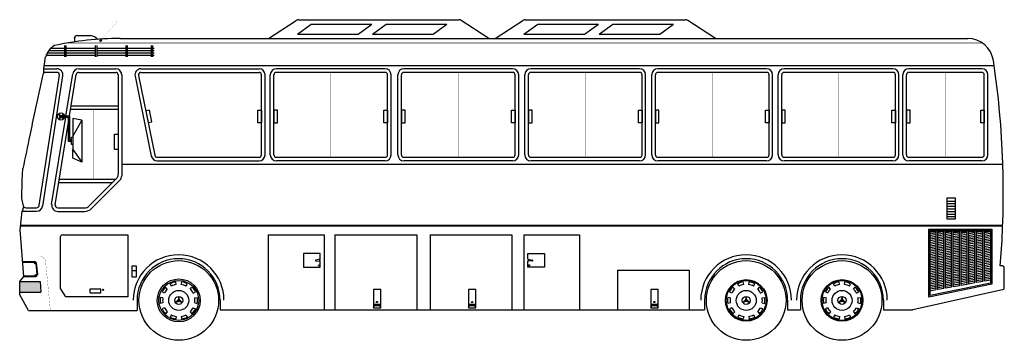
# Model space of a CAD drawing. Extents: x -5.7 to 5.7, y 0 to 3.7.
import ezdxf

# ---------------------------------------------------------------- set-up
doc = ezdxf.new("R2010")
doc.units = 0
doc.header["$MEASUREMENT"] = 0
doc.layers.add('AUTOS', color=251, linetype='CONTINUOUS')

msp = doc.modelspace()

# ---------------------------------------------------------------- linework, layer by layer
at = {"layer": 'AUTOS'}
for p, q in [((-2.804, 3.496), (-2.481, 3.706)), ((-2.468, 3.545), (-2.309, 3.662)), ((-2.454, 3.714), (-0.598, 3.714)), ((-2.309, 3.662), (-1.606, 3.662)), ((-1.765, 3.545), (-1.606, 3.662)), ((-1.597, 3.545), (-1.438, 3.662)), ((-1.438, 3.662), (-0.735, 3.662)), ((-0.894, 3.545), (-0.735, 3.662)), ((-0.248, 3.496), (-0.571, 3.706)), ((-0.178, 3.496), (0.145, 3.706)), ((0.157, 3.545), (0.317, 3.662)), ((0.172, 3.714), (2.028, 3.714)), ((0.317, 3.662), (1.02, 3.662)), ((0.86, 3.545), (1.02, 3.662)), ((1.028, 3.545), (1.188, 3.662)), ((1.188, 3.662), (1.891, 3.662)), ((1.732, 3.545), (1.891, 3.662)), ((2.378, 3.496), (2.055, 3.706)), ((-2.468, 3.545), (-1.765, 3.545)), ((-1.597, 3.545), (-0.894, 3.545)), ((0.157, 3.545), (0.86, 3.545)), ((1.028, 3.545), (1.732, 3.545)), ((-5.053, 3.495), (-5.053, 3.457)), ((-5.017, 3.531), (-4.864, 3.531)), ((-4.758, 3.474), (-4.744, 3.484)), ((-4.746, 3.467), (-4.735, 3.479)), ((-4.735, 3.479), (-4.744, 3.484)), ((-4.522, 3.496), (5.301, 3.496)), ((-5.368, 3.33), (-5.168, 3.33)), ((-5.349, 3.358), (-5.168, 3.358)), ((-5.324, 3.386), (-5.168, 3.386)), ((-5.168, 3.414), (-5.168, 3.286)), ((-5.151, 3.414), (-5.151, 3.286)), ((-5.151, 3.386), (-4.811, 3.386)), ((-5.151, 3.358), (-4.811, 3.358)), ((-5.151, 3.33), (-4.811, 3.33)), ((-4.811, 3.414), (-4.811, 3.286)), ((-4.794, 3.414), (-4.794, 3.286)), ((-4.794, 3.386), (-4.458, 3.386)), ((-4.794, 3.358), (-4.458, 3.358)), ((-4.794, 3.33), (-4.458, 3.33)), ((-4.458, 3.414), (-4.458, 3.286)), ((-4.442, 3.414), (-4.442, 3.286)), ((-4.442, 3.386), (-4.163, 3.386)), ((-4.442, 3.358), (-4.163, 3.358)), ((-4.442, 3.33), (-4.163, 3.33)), ((-4.163, 3.414), (-4.163, 3.286)), ((-4.147, 3.414), (-4.147, 3.286)), ((-4.147, 3.386), (-4.129, 3.386)), ((-4.147, 3.358), (-4.129, 3.358)), ((-4.147, 3.33), (-4.129, 3.33)), ((-5.38, 3.302), (-5.168, 3.302)), ((-5.151, 3.302), (-4.811, 3.302)), ((-4.794, 3.302), (-4.458, 3.302)), ((-4.442, 3.302), (-4.163, 3.302)), ((-4.147, 3.302), (-4.129, 3.302)), ((-5.407, 3.145), (-5.255, 3.145)), ((-5.405, 3.098), (-5.407, 3.145)), ((-5.401, 3.185), (5.606, 3.185)), ((-5.255, 3.104), (-5.388, 3.104)), ((-5.15, 2.599), (-5.072, 3.085)), ((-5.002, 3.145), (-4.574, 3.145)), ((-5.002, 3.104), (-4.574, 3.104)), ((-4.281, 3.145), (-2.913, 3.145)), ((-4.281, 3.104), (-2.913, 3.104)), ((-1.452, 3.145), (-2.712, 3.145)), ((-1.45, 3.104), (-2.712, 3.104)), ((0.026, 3.145), (-1.234, 3.145)), ((0.028, 3.104), (-1.234, 3.104)), ((1.497, 3.145), (0.237, 3.145)), ((1.499, 3.104), (0.237, 3.104)), ((2.969, 3.145), (1.709, 3.145)), ((2.971, 3.104), (1.709, 3.104)), ((4.433, 3.145), (3.173, 3.145)), ((4.435, 3.104), (3.173, 3.104)), ((5.463, 3.145), (4.618, 3.145)), ((5.465, 3.104), (4.618, 3.104)), ((-5.461, 1.56), (-5.226, 3.07)), ((-5.42, 1.554), (-5.185, 3.064)), ((-5.109, 2.599), (-5.031, 3.079)), ((-4.545, 3.075), (-4.545, 1.923)), ((-4.504, 3.075), (-4.504, 1.906)), ((-4.349, 3.061), (-4.162, 2.135)), ((-4.309, 3.069), (-4.122, 2.143)), ((-2.884, 2.149), (-2.884, 3.075)), ((-2.843, 2.149), (-2.843, 3.075)), ((-2.782, 2.149), (-2.782, 3.075)), ((-2.741, 2.149), (-2.741, 3.075)), ((-1.423, 2.149), (-1.423, 3.075)), ((-1.382, 2.149), (-1.382, 3.075)), ((-1.304, 2.149), (-1.304, 3.075)), ((-1.263, 2.149), (-1.263, 3.075)), ((0.055, 2.149), (0.055, 3.075)), ((0.096, 2.149), (0.096, 3.075)), ((0.167, 2.149), (0.167, 3.075)), ((0.208, 2.149), (0.208, 3.075)), ((1.526, 2.149), (1.526, 3.075)), ((1.567, 2.149), (1.567, 3.075)), ((1.639, 2.149), (1.639, 3.075)), ((1.68, 2.149), (1.68, 3.075)), ((2.998, 2.149), (2.998, 3.075)), ((3.039, 2.149), (3.039, 3.075)), ((3.103, 2.149), (3.103, 3.075)), ((3.144, 2.149), (3.144, 3.075)), ((4.462, 2.149), (4.462, 3.075)), ((4.503, 2.149), (4.503, 3.075)), ((4.548, 2.149), (4.548, 3.075)), ((4.589, 2.149), (4.589, 3.075)), ((5.492, 2.149), (5.492, 3.075)), ((5.533, 2.149), (5.533, 3.075)), ((-5.096, 2.677), (-4.545, 2.677)), ((-5.089, 2.718), (-4.545, 2.718)), ((-5.316, 1.575), (-5.152, 2.585)), ((-5.275, 1.569), (-5.12, 2.529)), ((-5.226, 2.62), (-5.232, 2.615)), ((-5.226, 2.568), (-5.232, 2.563)), ((-5.21, 2.599), (-5.106, 2.599)), ((-5.21, 2.599), (-5.21, 2.585)), ((-5.21, 2.585), (-5.12, 2.585)), ((-5.181, 2.62), (-5.188, 2.615)), ((-5.181, 2.569), (-5.188, 2.563)), ((-5.12, 2.303), (-5.12, 2.585)), ((-5.106, 2.318), (-5.106, 2.599)), ((-4.967, 2.551), (-5.072, 2.568)), ((-5.072, 2.568), (-5.071, 2.365)), ((-4.967, 2.551), (-5.071, 2.365)), ((-4.967, 2.551), (-4.967, 2.065)), ((-5.085, 2.303), (-5.12, 2.303)), ((-5.085, 2.318), (-5.106, 2.318)), ((-5.071, 2.365), (-5.071, 2.209)), ((-5.072, 2.112), (-5.071, 2.209)), ((-5.071, 2.209), (-4.967, 2.065)), ((-4.967, 2.065), (-5.072, 2.112)), ((-4.093, 2.12), (-2.913, 2.12)), ((-4.093, 2.079), (-2.913, 2.079)), ((-2.712, 2.12), (-1.452, 2.12)), ((-1.452, 2.079), (-2.712, 2.079)), ((-1.234, 2.12), (0.026, 2.12)), ((0.026, 2.079), (-1.234, 2.079)), ((0.237, 2.12), (1.497, 2.12)), ((1.497, 2.079), (0.237, 2.079)), ((1.709, 2.12), (2.969, 2.12)), ((2.969, 2.079), (1.709, 2.079)), ((3.173, 2.12), (4.433, 2.12)), ((4.433, 2.079), (3.173, 2.079)), ((4.618, 2.12), (5.463, 2.12)), ((5.463, 2.079), (4.618, 2.079)), ((-4.504, 2.039), (5.706, 2.039)), ((-5.233, 1.827), (-4.612, 1.827)), ((-5.227, 1.868), (-4.571, 1.868)), ((-4.883, 1.556), (-4.566, 1.874)), ((-4.854, 1.527), (-4.525, 1.857)), ((5.057, 1.613), (5.157, 1.613)), ((-5.641, 1.547), (-5.656, 1.495)), ((-5.656, 1.495), (-5.49, 1.495)), ((-5.656, 1.495), (-5.49, 1.495)), ((-5.615, 1.536), (-5.49, 1.536)), ((-5.246, 1.535), (-4.933, 1.535)), ((-5.246, 1.494), (-4.933, 1.494)), ((5.057, 1.583), (5.157, 1.583)), ((5.057, 1.553), (5.157, 1.553)), ((5.057, 1.523), (5.157, 1.523)), ((5.057, 1.493), (5.157, 1.493)), ((5.057, 1.463), (5.157, 1.463)), ((5.057, 1.433), (5.157, 1.433)), ((4.848, 1.287), (5.578, 1.287)), ((4.848, 0.5), (4.848, 1.287)), ((4.863, 1.273), (5.563, 1.273)), ((4.863, 0.518), (4.863, 1.273)), ((4.863, 1.26), (4.933, 1.26)), ((4.929, 1.26), (4.863, 1.248)), ((4.933, 0.584), (4.933, 1.26)), ((4.953, 0.587), (4.953, 1.26)), ((4.953, 1.26), (5.023, 1.26)), ((5.023, 1.26), (4.953, 1.247)), ((5.023, 0.6), (5.023, 1.26)), ((5.043, 0.603), (5.043, 1.26)), ((5.043, 1.26), (5.113, 1.26)), ((5.113, 1.256), (5.043, 1.243)), ((5.113, 0.616), (5.113, 1.26)), ((5.133, 0.62), (5.133, 1.26)), ((5.133, 1.26), (5.203, 1.26)), ((5.203, 0.632), (5.203, 1.26)), ((5.223, 0.636), (5.223, 1.26)), ((5.223, 1.26), (5.293, 1.26)), ((5.282, 1.26), (5.223, 1.249)), ((5.293, 0.648), (5.293, 1.26)), ((5.313, 0.652), (5.313, 1.26)), ((5.313, 1.26), (5.383, 1.26)), ((5.358, 1.26), (5.313, 1.252)), ((5.383, 0.664), (5.383, 1.26)), ((5.403, 0.668), (5.403, 1.26)), ((5.403, 1.26), (5.473, 1.26)), ((5.469, 1.26), (5.403, 1.248)), ((5.473, 0.681), (5.473, 1.26)), ((5.493, 0.684), (5.493, 1.26)), ((5.493, 1.26), (5.563, 1.26)), ((5.563, 1.257), (5.493, 1.244)), ((5.563, 1.273), (5.563, 0.661)), ((5.578, 1.287), (5.578, 0.649)), ((-5.212, 0.599), (-5.212, 1.202)), ((-5.192, 1.222), (-4.433, 1.222)), ((-4.433, 1.222), (-4.433, 0.504)), ((-2.807, 1.222), (-2.159, 1.222)), ((-2.807, 1.222), (-2.807, 0.353)), ((-2.159, 1.222), (-2.159, 0.353)), ((-2.033, 1.222), (-2.033, 0.353)), ((-2.033, 1.222), (-1.086, 1.222)), ((-1.086, 1.222), (-1.086, 0.353)), ((-0.931, 1.222), (-0.931, 0.353)), ((-0.931, 1.222), (0.016, 1.222)), ((0.016, 1.222), (0.016, 0.353)), ((0.154, 1.222), (0.154, 0.353)), ((0.154, 1.222), (0.802, 1.222)), ((0.802, 1.222), (0.802, 0.353)), ((4.933, 1.244), (4.863, 1.231)), ((4.933, 1.224), (4.863, 1.211)), ((4.933, 1.204), (4.863, 1.191)), ((4.933, 1.184), (4.863, 1.171)), ((4.933, 1.164), (4.863, 1.151)), ((4.933, 1.144), (4.863, 1.131)), ((5.023, 1.24), (4.953, 1.227)), ((5.023, 1.22), (4.953, 1.207)), ((5.023, 1.2), (4.953, 1.187)), ((5.023, 1.18), (4.953, 1.167)), ((5.023, 1.16), (4.953, 1.147)), ((5.113, 1.236), (5.043, 1.223)), ((5.113, 1.216), (5.043, 1.203)), ((5.113, 1.196), (5.043, 1.183)), ((5.113, 1.176), (5.043, 1.163)), ((5.113, 1.156), (5.043, 1.143)), ((5.203, 1.252), (5.133, 1.24)), ((5.203, 1.232), (5.133, 1.22)), ((5.203, 1.212), (5.133, 1.2)), ((5.203, 1.192), (5.133, 1.18)), ((5.203, 1.172), (5.133, 1.16)), ((5.203, 1.152), (5.133, 1.14)), ((5.293, 1.248), (5.223, 1.236)), ((5.293, 1.228), (5.223, 1.216)), ((5.293, 1.208), (5.223, 1.196)), ((5.293, 1.188), (5.223, 1.176)), ((5.293, 1.168), (5.223, 1.156)), ((5.293, 1.148), (5.223, 1.136)), ((5.383, 1.244), (5.313, 1.232)), ((5.383, 1.224), (5.313, 1.212)), ((5.383, 1.204), (5.313, 1.192)), ((5.383, 1.184), (5.313, 1.172)), ((5.383, 1.164), (5.313, 1.152)), ((5.383, 1.144), (5.313, 1.132)), ((5.473, 1.241), (5.403, 1.228)), ((5.473, 1.221), (5.403, 1.208)), ((5.473, 1.201), (5.403, 1.188)), ((5.473, 1.181), (5.403, 1.168)), ((5.473, 1.161), (5.403, 1.148)), ((5.563, 1.237), (5.493, 1.224)), ((5.563, 1.217), (5.493, 1.204)), ((5.563, 1.197), (5.493, 1.184)), ((5.563, 1.177), (5.493, 1.164)), ((5.563, 1.157), (5.493, 1.144)), ((4.933, 1.124), (4.863, 1.111)), ((4.933, 1.104), (4.863, 1.091)), ((4.933, 1.084), (4.863, 1.071)), ((4.933, 1.064), (4.863, 1.051)), ((4.933, 1.044), (4.863, 1.031)), ((5.023, 1.14), (4.953, 1.127)), ((5.023, 1.12), (4.953, 1.107)), ((5.023, 1.1), (4.953, 1.087)), ((5.023, 1.08), (4.953, 1.067)), ((5.023, 1.06), (4.953, 1.047)), ((5.023, 1.04), (4.953, 1.027)), ((5.113, 1.136), (5.043, 1.123)), ((5.113, 1.116), (5.043, 1.103)), ((5.113, 1.096), (5.043, 1.083)), ((5.113, 1.076), (5.043, 1.063)), ((5.113, 1.056), (5.043, 1.043)), ((5.113, 1.036), (5.043, 1.023)), ((5.203, 1.132), (5.133, 1.12)), ((5.203, 1.112), (5.133, 1.1)), ((5.203, 1.092), (5.133, 1.08)), ((5.203, 1.072), (5.133, 1.06)), ((5.203, 1.052), (5.133, 1.04)), ((5.203, 1.032), (5.133, 1.02)), ((5.293, 1.128), (5.223, 1.116)), ((5.293, 1.108), (5.223, 1.096)), ((5.293, 1.088), (5.223, 1.076)), ((5.293, 1.068), (5.223, 1.056)), ((5.293, 1.048), (5.223, 1.036)), ((5.293, 1.028), (5.223, 1.016)), ((5.383, 1.124), (5.313, 1.112)), ((5.383, 1.104), (5.313, 1.092)), ((5.383, 1.084), (5.313, 1.072)), ((5.383, 1.064), (5.313, 1.052)), ((5.383, 1.044), (5.313, 1.032)), ((5.473, 1.141), (5.403, 1.128)), ((5.473, 1.121), (5.403, 1.108)), ((5.473, 1.101), (5.403, 1.088)), ((5.473, 1.081), (5.403, 1.068)), ((5.473, 1.061), (5.403, 1.048)), ((5.473, 1.041), (5.403, 1.028)), ((5.563, 1.137), (5.493, 1.124)), ((5.563, 1.117), (5.493, 1.104)), ((5.563, 1.097), (5.493, 1.084)), ((5.563, 1.077), (5.493, 1.064)), ((5.563, 1.057), (5.493, 1.044)), ((5.563, 1.037), (5.493, 1.024)), ((-2.204, 0.939), (-2.257, 0.93)), ((-2.257, 0.921), (-2.204, 0.915)), ((0.204, 0.939), (0.256, 0.93)), ((0.256, 0.921), (0.204, 0.915)), ((4.933, 1.024), (4.863, 1.011)), ((4.933, 1.004), (4.863, 0.991)), ((4.933, 0.984), (4.863, 0.971)), ((4.933, 0.964), (4.863, 0.951)), ((4.933, 0.944), (4.863, 0.931)), ((4.933, 0.924), (4.863, 0.911)), ((5.023, 1.02), (4.953, 1.007)), ((5.023, 1), (4.953, 0.987)), ((5.023, 0.98), (4.953, 0.967)), ((5.023, 0.96), (4.953, 0.947)), ((5.023, 0.94), (4.953, 0.927)), ((5.023, 0.92), (4.953, 0.907)), ((5.113, 1.016), (5.043, 1.003)), ((5.113, 0.996), (5.043, 0.983)), ((5.113, 0.976), (5.043, 0.963)), ((5.113, 0.956), (5.043, 0.943)), ((5.113, 0.936), (5.043, 0.923)), ((5.113, 0.916), (5.043, 0.903)), ((5.203, 1.012), (5.133, 1)), ((5.203, 0.992), (5.133, 0.98)), ((5.203, 0.972), (5.133, 0.96)), ((5.203, 0.952), (5.133, 0.94)), ((5.203, 0.932), (5.133, 0.92)), ((5.293, 1.008), (5.223, 0.996)), ((5.293, 0.988), (5.223, 0.976)), ((5.293, 0.968), (5.223, 0.956)), ((5.293, 0.948), (5.223, 0.936)), ((5.293, 0.928), (5.223, 0.916)), ((5.383, 1.024), (5.313, 1.012)), ((5.383, 1.004), (5.313, 0.992)), ((5.383, 0.984), (5.313, 0.972)), ((5.383, 0.964), (5.313, 0.952)), ((5.383, 0.944), (5.313, 0.932)), ((5.383, 0.924), (5.313, 0.912)), ((5.473, 1.021), (5.403, 1.008)), ((5.473, 1.001), (5.403, 0.988)), ((5.473, 0.981), (5.403, 0.968)), ((5.473, 0.961), (5.403, 0.948)), ((5.473, 0.941), (5.403, 0.928)), ((5.473, 0.921), (5.403, 0.908)), ((5.563, 1.017), (5.493, 1.004)), ((5.563, 0.997), (5.493, 0.984)), ((5.563, 0.977), (5.493, 0.964)), ((5.563, 0.957), (5.493, 0.944)), ((5.563, 0.937), (5.493, 0.924)), ((5.563, 0.917), (5.493, 0.904)), ((-5.652, 0.912), (-5.513, 0.912)), ((-5.652, 0.905), (-5.513, 0.905)), ((-5.515, 0.889), (-5.506, 0.899)), ((-5.5, 0.893), (-5.487, 0.761)), ((-5.494, 0.894), (-5.481, 0.762)), ((-4.385, 0.81), (-4.332, 0.81)), ((-2.217, 0.866), (-2.217, 0.869)), ((-2.217, 0.866), (-2.216, 0.866)), ((-2.216, 0.866), (-2.216, 0.869)), ((0.215, 0.866), (0.215, 0.869)), ((0.216, 0.866), (0.215, 0.866)), ((0.216, 0.866), (0.216, 0.869)), ((1.24, 0.812), (2.07, 0.812)), ((1.24, 0.812), (1.24, 0.353)), ((2.07, 0.812), (2.07, 0.353)), ((4.933, 0.904), (4.863, 0.891)), ((4.933, 0.884), (4.863, 0.871)), ((4.933, 0.864), (4.863, 0.851)), ((4.933, 0.844), (4.863, 0.831)), ((4.933, 0.824), (4.863, 0.811)), ((4.933, 0.804), (4.863, 0.791)), ((5.023, 0.9), (4.953, 0.887)), ((5.023, 0.88), (4.953, 0.867)), ((5.023, 0.86), (4.953, 0.847)), ((5.023, 0.84), (4.953, 0.827)), ((5.023, 0.82), (4.953, 0.807)), ((5.023, 0.8), (4.953, 0.787)), ((5.113, 0.896), (5.043, 0.883)), ((5.113, 0.876), (5.043, 0.863)), ((5.113, 0.856), (5.043, 0.843)), ((5.113, 0.836), (5.043, 0.823)), ((5.113, 0.816), (5.043, 0.803)), ((5.203, 0.912), (5.133, 0.9)), ((5.203, 0.892), (5.133, 0.88)), ((5.203, 0.872), (5.133, 0.86)), ((5.203, 0.852), (5.133, 0.84)), ((5.203, 0.832), (5.133, 0.82)), ((5.203, 0.812), (5.133, 0.8)), ((5.293, 0.908), (5.223, 0.896)), ((5.293, 0.888), (5.223, 0.876)), ((5.293, 0.868), (5.223, 0.856)), ((5.293, 0.848), (5.223, 0.836)), ((5.293, 0.828), (5.223, 0.816)), ((5.293, 0.808), (5.223, 0.796)), ((5.383, 0.904), (5.313, 0.892)), ((5.383, 0.884), (5.313, 0.872)), ((5.383, 0.864), (5.313, 0.852)), ((5.383, 0.844), (5.313, 0.832)), ((5.383, 0.824), (5.313, 0.812)), ((5.383, 0.804), (5.313, 0.792)), ((5.473, 0.901), (5.403, 0.888)), ((5.473, 0.881), (5.403, 0.868)), ((5.473, 0.861), (5.403, 0.848)), ((5.473, 0.841), (5.403, 0.828)), ((5.473, 0.821), (5.403, 0.808)), ((5.473, 0.801), (5.403, 0.788)), ((5.563, 0.897), (5.493, 0.884)), ((5.563, 0.877), (5.493, 0.864)), ((5.563, 0.857), (5.493, 0.844)), ((5.563, 0.837), (5.493, 0.824)), ((5.563, 0.817), (5.493, 0.804)), ((5.704, 0.862), (5.676, 0.862)), ((5.724, 0.606), (5.724, 0.842)), ((-5.639, 0.746), (-5.501, 0.746)), ((-5.639, 0.74), (-5.501, 0.74)), ((-5.504, 0.751), (-5.495, 0.76)), ((4.933, 0.784), (4.863, 0.771)), ((4.933, 0.764), (4.863, 0.751)), ((4.933, 0.744), (4.863, 0.731)), ((4.933, 0.724), (4.863, 0.711)), ((4.933, 0.704), (4.863, 0.691)), ((5.023, 0.78), (4.953, 0.767)), ((5.023, 0.76), (4.953, 0.747)), ((5.023, 0.74), (4.953, 0.727)), ((5.023, 0.72), (4.953, 0.707)), ((5.023, 0.7), (4.953, 0.687)), ((5.113, 0.796), (5.043, 0.783)), ((5.113, 0.776), (5.043, 0.763)), ((5.113, 0.756), (5.043, 0.743)), ((5.113, 0.736), (5.043, 0.723)), ((5.113, 0.716), (5.043, 0.703)), ((5.113, 0.696), (5.043, 0.683)), ((5.203, 0.792), (5.133, 0.78)), ((5.203, 0.772), (5.133, 0.76)), ((5.203, 0.752), (5.133, 0.74)), ((5.203, 0.732), (5.133, 0.72)), ((5.203, 0.712), (5.133, 0.7)), ((5.203, 0.692), (5.133, 0.68)), ((5.293, 0.788), (5.223, 0.776)), ((5.293, 0.768), (5.223, 0.756)), ((5.293, 0.748), (5.223, 0.736)), ((5.293, 0.728), (5.223, 0.716)), ((5.293, 0.708), (5.223, 0.696)), ((5.293, 0.688), (5.223, 0.676)), ((5.383, 0.784), (5.313, 0.772)), ((5.383, 0.764), (5.313, 0.752)), ((5.383, 0.744), (5.313, 0.732)), ((5.383, 0.724), (5.313, 0.712)), ((5.383, 0.704), (5.313, 0.692)), ((5.473, 0.781), (5.403, 0.768)), ((5.473, 0.761), (5.403, 0.748)), ((5.473, 0.741), (5.403, 0.728)), ((5.473, 0.721), (5.403, 0.708)), ((5.473, 0.701), (5.403, 0.688)), ((5.563, 0.797), (5.493, 0.784)), ((5.563, 0.777), (5.493, 0.764)), ((5.563, 0.757), (5.493, 0.744)), ((5.563, 0.737), (5.493, 0.724)), ((5.563, 0.717), (5.493, 0.704)), ((5.563, 0.697), (5.493, 0.684)), ((-5.686, 0.682), (-5.448, 0.682)), ((-5.448, 0.682), (-5.443, 0.556)), ((-5.151, 0.504), (-5.212, 0.599)), ((-4.869, 0.595), (-4.747, 0.595)), ((-4.869, 0.549), (-4.869, 0.595)), ((-4.747, 0.549), (-4.747, 0.595)), ((-4.719, 0.582), (-4.719, 0.584)), ((-4.719, 0.582), (-4.718, 0.582)), ((-4.718, 0.582), (-4.718, 0.584)), ((-3.976, 0.594), (-3.997, 0.616)), ((-3.928, 0.629), (-3.942, 0.656)), ((-3.873, 0.647), (-3.877, 0.677)), ((-3.814, 0.647), (-3.809, 0.677)), ((-3.758, 0.629), (-3.745, 0.656)), ((-3.711, 0.594), (-3.69, 0.616)), ((2.601, 0.594), (2.579, 0.616)), ((2.648, 0.629), (2.635, 0.656)), ((2.704, 0.647), (2.699, 0.677)), ((2.763, 0.647), (2.767, 0.677)), ((2.818, 0.629), (2.832, 0.656)), ((2.866, 0.594), (2.887, 0.616)), ((3.711, 0.594), (3.69, 0.616)), ((3.758, 0.629), (3.745, 0.656)), ((3.814, 0.647), (3.809, 0.677)), ((3.873, 0.647), (3.877, 0.677)), ((3.928, 0.629), (3.942, 0.656)), ((3.976, 0.594), (3.997, 0.616)), ((4.663, 0.356), (5.718, 0.592)), ((5.578, 0.649), (4.848, 0.5)), ((4.933, 0.684), (4.863, 0.671)), ((4.933, 0.664), (4.863, 0.651)), ((5.563, 0.661), (4.863, 0.518)), ((4.933, 0.644), (4.863, 0.631)), ((4.933, 0.624), (4.863, 0.611)), ((4.933, 0.604), (4.863, 0.591)), ((4.933, 0.584), (4.863, 0.571)), ((5.023, 0.68), (4.953, 0.667)), ((5.023, 0.66), (4.953, 0.647)), ((5.023, 0.64), (4.953, 0.627)), ((5.023, 0.62), (4.953, 0.607)), ((5.023, 0.6), (4.953, 0.587)), ((5.113, 0.676), (5.043, 0.663)), ((5.113, 0.656), (5.043, 0.643)), ((5.113, 0.636), (5.043, 0.623)), ((5.113, 0.616), (5.043, 0.603)), ((5.203, 0.672), (5.133, 0.66)), ((5.203, 0.652), (5.133, 0.64)), ((5.203, 0.632), (5.133, 0.62)), ((5.293, 0.668), (5.223, 0.656)), ((5.293, 0.648), (5.223, 0.636)), ((5.383, 0.684), (5.313, 0.672)), ((5.383, 0.664), (5.313, 0.652)), ((5.473, 0.681), (5.403, 0.668)), ((-5.686, 0.556), (-5.443, 0.556)), ((-4.433, 0.504), (-5.151, 0.504)), ((-4.869, 0.549), (-4.747, 0.549)), ((-4.326, 0.464), (-4.326, 0.345)), ((-4.028, 0.491), (-4.058, 0.496)), ((-4.01, 0.547), (-4.037, 0.561)), ((-3.884, 0.438), (-3.843, 0.462)), ((-3.843, 0.509), (-3.843, 0.462)), ((-3.802, 0.438), (-3.843, 0.462)), ((-3.676, 0.547), (-3.65, 0.561)), ((-3.658, 0.491), (-3.629, 0.496)), ((-3.365, 0.464), (-3.365, 0.353)), ((2.251, 0.464), (2.251, 0.353)), ((2.548, 0.491), (2.518, 0.496)), ((2.566, 0.547), (2.54, 0.561)), ((2.692, 0.438), (2.733, 0.462)), ((2.733, 0.509), (2.733, 0.462)), ((2.774, 0.438), (2.733, 0.462)), ((2.9, 0.547), (2.927, 0.561)), ((2.918, 0.491), (2.948, 0.496)), ((3.212, 0.464), (3.212, 0.353)), ((3.361, 0.464), (3.361, 0.353)), ((3.658, 0.491), (3.629, 0.496)), ((3.676, 0.547), (3.65, 0.561)), ((3.802, 0.438), (3.843, 0.462)), ((3.843, 0.509), (3.843, 0.462)), ((3.884, 0.438), (3.843, 0.462)), ((4.01, 0.547), (4.037, 0.561)), ((4.028, 0.491), (4.058, 0.496)), ((4.322, 0.464), (4.322, 0.353)), ((-5.584, 0.345), (-4.326, 0.345)), ((-4.028, 0.433), (-4.058, 0.428)), ((-4.01, 0.377), (-4.037, 0.363)), ((-3.676, 0.377), (-3.65, 0.363)), ((-3.658, 0.433), (-3.629, 0.428)), ((-3.365, 0.353), (2.251, 0.353)), ((-1.587, 0.418), (-1.503, 0.418)), ((-1.587, 0.378), (-1.576, 0.403)), ((-1.576, 0.418), (-1.576, 0.403)), ((-1.576, 0.403), (-1.514, 0.403)), ((-1.546, 0.441), (-1.546, 0.443)), ((-1.546, 0.441), (-1.546, 0.443)), ((-1.546, 0.441), (-1.546, 0.441)), ((-1.514, 0.403), (-1.514, 0.418)), ((-1.503, 0.378), (-1.514, 0.403)), ((-0.485, 0.418), (-0.401, 0.418)), ((-0.485, 0.378), (-0.474, 0.403)), ((-0.474, 0.418), (-0.474, 0.403)), ((-0.474, 0.403), (-0.412, 0.403)), ((-0.445, 0.441), (-0.445, 0.443)), ((-0.445, 0.441), (-0.444, 0.441)), ((-0.444, 0.441), (-0.444, 0.443)), ((-0.412, 0.403), (-0.412, 0.418)), ((-0.401, 0.378), (-0.412, 0.403)), ((1.627, 0.418), (1.711, 0.418)), ((1.627, 0.378), (1.638, 0.403)), ((1.638, 0.418), (1.638, 0.403)), ((1.638, 0.403), (1.701, 0.403)), ((1.668, 0.441), (1.668, 0.443)), ((1.668, 0.441), (1.669, 0.441)), ((1.669, 0.441), (1.669, 0.443)), ((1.701, 0.403), (1.701, 0.418)), ((1.711, 0.378), (1.701, 0.403)), ((2.548, 0.433), (2.518, 0.428)), ((2.566, 0.377), (2.54, 0.363)), ((2.9, 0.377), (2.927, 0.363)), ((2.918, 0.433), (2.948, 0.428)), ((3.212, 0.353), (3.361, 0.353)), ((3.658, 0.433), (3.629, 0.428)), ((3.676, 0.377), (3.65, 0.363)), ((4.01, 0.377), (4.037, 0.363)), ((4.028, 0.433), (4.058, 0.428)), ((4.322, 0.353), (4.656, 0.353)), ((-3.976, 0.33), (-3.997, 0.308)), ((-3.928, 0.295), (-3.942, 0.268)), ((-3.873, 0.277), (-3.877, 0.247)), ((-3.814, 0.277), (-3.809, 0.247)), ((-3.758, 0.295), (-3.745, 0.268)), ((-3.711, 0.33), (-3.69, 0.308)), ((2.601, 0.33), (2.579, 0.308)), ((2.648, 0.295), (2.635, 0.268)), ((2.704, 0.277), (2.699, 0.247)), ((2.763, 0.277), (2.767, 0.247)), ((2.818, 0.295), (2.832, 0.268)), ((2.866, 0.33), (2.887, 0.308)), ((3.711, 0.33), (3.69, 0.308)), ((3.758, 0.295), (3.745, 0.268)), ((3.814, 0.277), (3.809, 0.247)), ((3.873, 0.277), (3.877, 0.247)), ((3.928, 0.295), (3.942, 0.268)), ((3.976, 0.33), (3.997, 0.308))]:
    msp.add_line(p, q, dxfattribs=at)
for points, const_width in [([(-4.739, 3.481), (-4.549, 3.704)], 0.001), ([(-5.135, 3.444), (5.47, 3.444)], 0.009), ([(-5.285, 3.414), (-4.129, 3.414)], 0.0025), ([(-5.386, 3.286), (-4.129, 3.286)], 0.0025), ([(-3.55, 2.12), (-3.55, 3.104)], 0.0025), ([(-2.082, 2.12), (-2.082, 3.104)], 0.0025), ([(-0.604, 2.12), (-0.604, 3.104)], 0.0025), ([(0.867, 2.12), (0.867, 3.104)], 0.0025), ([(2.339, 2.12), (2.339, 3.104)], 0.0025), ([(3.803, 2.12), (3.803, 3.104)], 0.0025), ([(5.046, 2.12), (5.046, 3.104)], 0.0025), ([(-4.834, 2.677), (-4.834, 1.868)], 0.0025), ([(-5.674, 1.329), (5.704, 1.329)], 0.025)]:
    msp.add_lwpolyline(points, dxfattribs=dict(at, const_width=const_width))
msp.add_lwpolyline([(-5.407, 3.145), (-5.386, 3.286, -0.248081)], format="xyb", dxfattribs=at)
for points in [[(-4.198, 2.522), (-4.154, 2.531), (-4.182, 2.667), (-4.226, 2.658)], [(-2.884, 2.521), (-2.927, 2.521), (-2.927, 2.668), (-2.884, 2.668)], [(-2.741, 2.521), (-2.699, 2.521), (-2.699, 2.668), (-2.741, 2.668)], [(-1.423, 2.521), (-1.466, 2.521), (-1.466, 2.668), (-1.423, 2.668)], [(-1.263, 2.521), (-1.221, 2.521), (-1.221, 2.668), (-1.263, 2.668)], [(0.055, 2.521), (0.012, 2.521), (0.012, 2.668), (0.055, 2.668)], [(0.208, 2.521), (0.251, 2.521), (0.251, 2.668), (0.208, 2.668)], [(1.526, 2.521), (1.484, 2.521), (1.484, 2.668), (1.526, 2.668)], [(1.68, 2.521), (1.722, 2.521), (1.722, 2.668), (1.68, 2.668)], [(2.998, 2.521), (2.956, 2.521), (2.956, 2.668), (2.998, 2.668)], [(3.144, 2.521), (3.186, 2.521), (3.186, 2.668), (3.144, 2.668)], [(4.462, 2.521), (4.419, 2.521), (4.419, 2.668), (4.462, 2.668)], [(4.589, 2.521), (4.631, 2.521), (4.631, 2.668), (4.589, 2.668)], [(5.492, 2.521), (5.45, 2.521), (5.45, 2.668), (5.492, 2.668)], [(-5.223, 2.606), (-5.196, 2.606), (-5.196, 2.579), (-5.223, 2.579)], [(-5.071, 2.27), (-5.085, 2.27), (-5.085, 2.352), (-5.071, 2.352)], [(-4.545, 2.209), (-4.586, 2.209), (-4.586, 2.389), (-4.545, 2.389)], [(5.057, 1.409), (5.157, 1.409), (5.157, 1.647), (5.057, 1.647)], [(-4.385, 0.734), (-4.332, 0.734), (-4.332, 0.857), (-4.385, 0.857)], [(-1.587, 0.378), (-1.503, 0.378), (-1.503, 0.588), (-1.587, 0.588)], [(-0.485, 0.378), (-0.401, 0.378), (-0.401, 0.588), (-0.485, 0.588)], [(1.627, 0.378), (1.711, 0.378), (1.711, 0.588), (1.627, 0.588)]]:
    msp.add_lwpolyline(points, close=True, dxfattribs=at)
for points in [[(-5.644, 1.559), (-5.661, 1.642), (-5.656, 1.851), (-5.65, 1.99)], [(-5.584, 0.345), (-5.686, 0.525), (-5.686, 0.682), (-5.639, 0.74), (-5.679, 1.279), (-5.656, 1.495)], [(-2.204, 0.939), (-2.204, 1.007), (-2.397, 1.007), (-2.397, 0.847)], [(-2.397, 0.847), (-2.204, 0.847), (-2.204, 0.916)], [(0.204, 0.939), (0.204, 1.007), (0.396, 1.007), (0.396, 0.847)], [(0.396, 0.847), (0.204, 0.847), (0.204, 0.916)], [(-3.843, 0.509), (-3.851, 0.467), (-3.884, 0.438), (-3.843, 0.453), (-3.802, 0.438), (-3.835, 0.467), (-3.843, 0.509)], [(2.733, 0.509), (2.725, 0.467), (2.692, 0.438), (2.733, 0.453), (2.774, 0.438), (2.741, 0.467), (2.733, 0.509)], [(3.843, 0.509), (3.835, 0.467), (3.802, 0.438), (3.843, 0.453), (3.884, 0.438), (3.851, 0.467), (3.843, 0.509)]]:
    msp.add_lwpolyline(points, dxfattribs=at)
at = {"layer": 'AUTOS', "const_width": 0.002}
msp.add_lwpolyline([(-5.656, 0.973), (-5.456, 0.973, -0.386178), (-5.386, 0.91), (-5.331, 0.345)], format="xyb", dxfattribs=at)
at = {"layer": 'AUTOS'}
for centre, radius in [((-5.208, 2.592), 0.0416), ((-5.229, 2.617), 0.00436), ((-5.229, 2.565), 0.00436), ((-5.185, 2.617), 0.00436), ((-5.185, 2.566), 0.00436), ((-3.843, 0.462), 0.462), ((2.733, 0.462), 0.462), ((3.843, 0.462), 0.462), ((-5.511, 0.894), 0.00651), ((-2.216, 0.868), 0.00654), ((0.216, 0.868), 0.00654), ((-5.5, 0.756), 0.00651), ((-3.843, 0.462), 0.249), ((-3.843, 0.462), 0.231), ((2.733, 0.462), 0.241), ((2.733, 0.462), 0.231), ((3.843, 0.462), 0.241), ((3.843, 0.462), 0.231), ((-4.718, 0.584), 0.00654), ((-3.843, 0.462), 0.116), ((2.733, 0.462), 0.116), ((3.843, 0.462), 0.116), ((-3.843, 0.462), 0.0472), ((2.733, 0.462), 0.0472), ((3.843, 0.462), 0.0472), ((-1.546, 0.443), 0.00654), ((-0.444, 0.443), 0.00654), ((1.668, 0.443), 0.00654)]:
    msp.add_circle(centre, radius, dxfattribs=at)
for centre, radius, start, end in [((-2.454, 3.664), 0.05, 90, 123.1302), ((-0.598, 3.664), 0.05, 56.8698, 90), ((0.172, 3.664), 0.05, 90, 123.1302), ((2.028, 3.664), 0.05, 56.8698, 90), ((-4.529, -0.054), 3.55, 89.8805, 102.2957), ((-5.017, 3.495), 0.0364, 90, 180), ((-4.901, 3.363), 0.172, 45.9613, 77.4511), ((-4.751, 3.472), 0.00726, 162.42, 314.3536), ((5.301, 3.196), 0.3, 8.4953, 90), ((-5.178, 3.227), 0.215, 119.7877, 164.2168), ((-4.621, 1.714), 10.333, 355.2698, 8.4953), ((-5.388, 3.074), 0.03, 90, 171.3487), ((-5.255, 3.075), 0.07, 351.1588, 90), ((-5.255, 3.075), 0.029, 351.1588, 90), ((-5.002, 3.075), 0.07, 90, 171.1588), ((-5.002, 3.075), 0.029, 90, 171.1588), ((-4.574, 3.075), 0.07, 0, 90), ((-4.574, 3.075), 0.029, 0, 90), ((-4.281, 3.075), 0.07, 90, 191.4348), ((-4.281, 3.075), 0.029, 90, 191.4348), ((-2.913, 3.075), 0.07, 0, 90), ((-2.913, 3.075), 0.029, 0, 90), ((-2.712, 3.075), 0.07, 90, 180), ((-2.712, 3.075), 0.029, 90, 180), ((-1.452, 3.075), 0.07, 0, 90), ((-1.452, 3.075), 0.029, 0, 90), ((-1.234, 3.075), 0.07, 90, 180), ((-1.234, 3.075), 0.029, 90, 180), ((0.026, 3.075), 0.07, 0, 90), ((0.026, 3.075), 0.029, 0, 90), ((0.237, 3.075), 0.07, 90, 180), ((0.237, 3.075), 0.029, 90, 180), ((1.497, 3.075), 0.07, 0, 90), ((1.497, 3.075), 0.029, 0, 90), ((1.709, 3.075), 0.07, 90, 180), ((1.709, 3.075), 0.029, 90, 180), ((2.969, 3.075), 0.07, 0, 90), ((2.969, 3.075), 0.029, 0, 90), ((3.173, 3.075), 0.07, 90, 180), ((3.173, 3.075), 0.029, 90, 180), ((4.433, 3.075), 0.07, 0, 90), ((4.433, 3.075), 0.029, 0, 90), ((4.618, 3.075), 0.07, 90, 180), ((4.618, 3.075), 0.029, 90, 180), ((5.463, 3.075), 0.07, 0, 90), ((5.463, 3.075), 0.029, 0, 90), ((83.765, -16.647), 91.337, 167.52844, 167.80062), ((32.565, -5.578), 38.955, 167.8006, 168.2174), ((1328.537, -275.91), 1362.821, 168.217389, 168.234004), ((-4.093, 2.149), 0.07, 191.4348, 270), ((-4.093, 2.149), 0.029, 191.4348, 270), ((-2.913, 2.149), 0.07, 270, 0), ((-2.913, 2.149), 0.029, 270, 0), ((-2.712, 2.149), 0.07, 180, 270), ((-2.712, 2.149), 0.029, 180, 270), ((-1.452, 2.149), 0.07, 270, 360), ((-1.452, 2.149), 0.029, 270, 360), ((-1.234, 2.149), 0.07, 180, 270), ((-1.234, 2.149), 0.029, 180, 270), ((0.026, 2.149), 0.029, 270, 360), ((0.026, 2.149), 0.07, 270, 360), ((0.237, 2.149), 0.07, 180, 270), ((0.237, 2.149), 0.029, 180, 270), ((1.497, 2.149), 0.07, 270, 360), ((1.497, 2.149), 0.029, 270, 360), ((1.709, 2.149), 0.07, 180, 270), ((1.709, 2.149), 0.029, 180, 270), ((2.969, 2.149), 0.07, 270, 360), ((2.969, 2.149), 0.029, 270, 360), ((3.173, 2.149), 0.07, 180, 270), ((3.173, 2.149), 0.029, 180, 270), ((4.433, 2.149), 0.029, 270, 360), ((4.433, 2.149), 0.07, 270, 360), ((4.618, 2.149), 0.07, 180, 270), ((4.618, 2.149), 0.029, 180, 270), ((5.463, 2.149), 0.07, 270, 360), ((5.463, 2.149), 0.029, 270, 360), ((-4.615, 1.923), 0.07, 315, 0), ((-4.574, 1.906), 0.07, 315, 0), ((-5.615, 1.566), 0.03, 193.0513, 270), ((-5.49, 1.565), 0.029, 270, 351.1588), ((-5.49, 1.565), 0.07, 270, 351.1588), ((-5.246, 1.564), 0.07, 171.1588, 270), ((-5.246, 1.564), 0.029, 171.1588, 270), ((-4.933, 1.605), 0.07, 270, 315), ((-4.933, 1.605), 0.111, 270, 315), ((-5.192, 1.202), 0.02, 90, 180), ((-3.845, 0.464), 0.526, 0, 180), ((-3.845, 0.464), 0.481, 0, 180), ((-2.256, 0.925), 0.00431, 109.5769, 250.4231), ((-2.196, 0.927), 0.0144, 124.7151, 236.4305), ((0.196, 0.927), 0.0144, 303.5695, 55.2849), ((0.255, 0.925), 0.00431, 289.5769, 70.4231), ((2.732, 0.464), 0.526, 0, 180), ((2.732, 0.464), 0.481, 0, 180), ((3.842, 0.464), 0.526, 0, 180), ((3.842, 0.464), 0.481, 0, 180), ((-5.513, 0.892), 0.02, 5.5382, 90), ((-5.513, 0.892), 0.0135, 5.5382, 90), ((-2.216, 0.87), 0.00176, 110.5166, 234.6575), ((-2.217, 0.87), 0.00176, 305.3425, 69.4834), ((0.216, 0.87), 0.00176, 110.5166, 234.6575), ((0.215, 0.87), 0.00176, 305.3425, 69.4834), ((5.704, 0.842), 0.02, 360, 90), ((-5.501, 0.76), 0.02, 270, 5.5382), ((-5.501, 0.76), 0.0135, 270, 5.5382), ((-4.718, 0.586), 0.00176, 110.5166, 234.6575), ((-4.719, 0.586), 0.00176, 305.3425, 69.4834), ((-3.843, 0.462), 0.217, 135, 153), ((-3.843, 0.462), 0.187, 135, 153), ((-3.843, 0.462), 0.217, 99, 117), ((-3.843, 0.462), 0.187, 99, 117), ((-3.843, 0.462), 0.187, 63, 81), ((-3.843, 0.462), 0.217, 63, 81), ((-3.843, 0.462), 0.187, 27, 45), ((-3.843, 0.462), 0.217, 27, 45), ((2.733, 0.462), 0.217, 135, 153), ((2.733, 0.462), 0.187, 135, 153), ((2.733, 0.462), 0.217, 99, 117), ((2.733, 0.462), 0.187, 99, 117), ((2.733, 0.462), 0.187, 63, 81), ((2.733, 0.462), 0.217, 63, 81), ((2.733, 0.462), 0.187, 27, 45), ((2.733, 0.462), 0.217, 27, 45), ((3.843, 0.462), 0.217, 135, 153), ((3.843, 0.462), 0.187, 135, 153), ((3.843, 0.462), 0.217, 99, 117), ((3.843, 0.462), 0.187, 99, 117), ((3.843, 0.462), 0.187, 63, 81), ((3.843, 0.462), 0.217, 63, 81), ((3.843, 0.462), 0.187, 27, 45), ((3.843, 0.462), 0.217, 27, 45), ((5.704, 0.606), 0.02, 315, 0), ((-3.843, 0.462), 0.217, 171, 189), ((-3.843, 0.462), 0.187, 171, 189), ((-3.843, 0.462), 0.187, 351, 9), ((-3.843, 0.462), 0.217, 351, 9), ((2.733, 0.462), 0.217, 171, 189), ((2.733, 0.462), 0.187, 171, 189), ((2.733, 0.462), 0.187, 351, 9), ((2.733, 0.462), 0.217, 351, 9), ((3.843, 0.462), 0.217, 171, 189), ((3.843, 0.462), 0.187, 171, 189), ((3.843, 0.462), 0.187, 351, 9), ((3.843, 0.462), 0.217, 351, 9), ((-3.843, 0.462), 0.217, 207, 225), ((-3.843, 0.462), 0.187, 207, 225), ((-3.843, 0.462), 0.187, 315, 333), ((-3.843, 0.462), 0.217, 315, 333), ((-1.545, 0.445), 0.00176, 110.5166, 234.6575), ((-1.547, 0.445), 0.00176, 305.3425, 69.4834), ((-0.444, 0.445), 0.00176, 110.5166, 234.6575), ((-0.445, 0.445), 0.00176, 305.3425, 69.4834), ((1.669, 0.445), 0.00176, 110.5166, 234.6575), ((1.668, 0.445), 0.00176, 305.3425, 69.4834), ((2.733, 0.462), 0.217, 207, 225), ((2.733, 0.462), 0.187, 207, 225), ((2.733, 0.462), 0.187, 315, 333), ((2.733, 0.462), 0.217, 315, 333), ((3.843, 0.462), 0.217, 207, 225), ((3.843, 0.462), 0.187, 207, 225), ((3.843, 0.462), 0.187, 315, 333), ((3.843, 0.462), 0.217, 315, 333), ((4.656, 0.363), 0.01, 270, 315), ((-3.843, 0.462), 0.217, 243, 261), ((-3.843, 0.462), 0.187, 243, 261), ((-3.843, 0.462), 0.187, 279, 297), ((-3.843, 0.462), 0.217, 279, 297), ((2.733, 0.462), 0.217, 243, 261), ((2.733, 0.462), 0.187, 243, 261), ((2.733, 0.462), 0.187, 279, 297), ((2.733, 0.462), 0.217, 279, 297), ((3.843, 0.462), 0.217, 243, 261), ((3.843, 0.462), 0.187, 243, 261), ((3.843, 0.462), 0.187, 279, 297), ((3.843, 0.462), 0.217, 279, 297)]:
    msp.add_arc(centre, radius, start, end, dxfattribs=at)
msp.add_solid([(-5.448, 0.682), (-5.443, 0.556), (-5.686, 0.682), (-5.686, 0.556)], dxfattribs=at)

doc.saveas('drawing.dxf')
